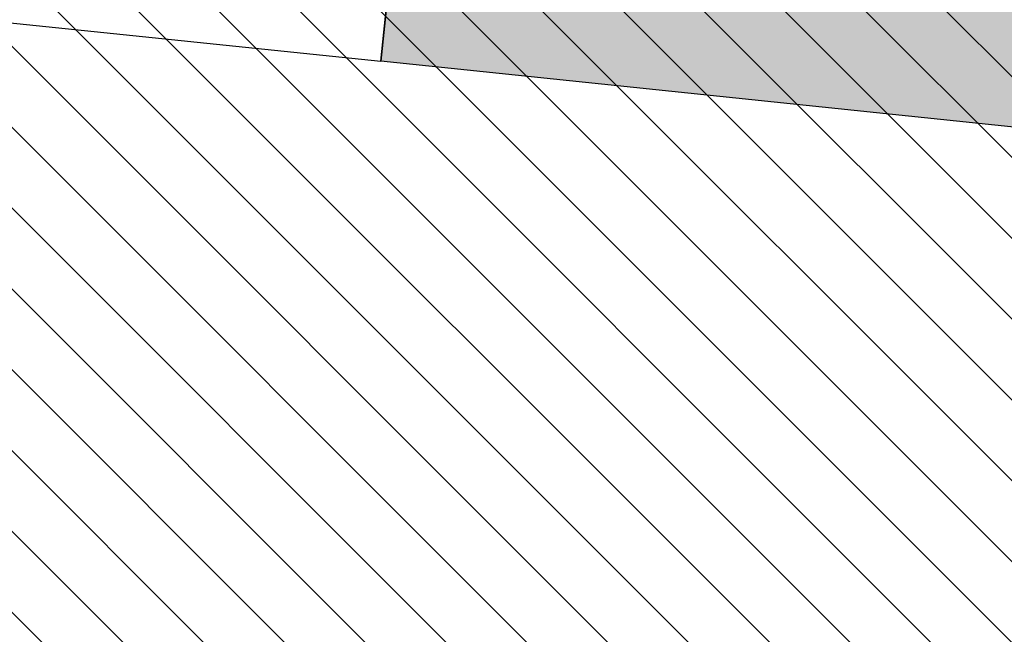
# Model space of a CAD drawing. Header units: millimetres. Extents: x -40276 to 214973, y -147941 to 35228.
# Tile 70 of 256: x -17786 to -16236, y 8409 to 9376. Entities that reach past the tile are written whole.
import ezdxf

# ---------------------------------------------------------------- set-up
doc = ezdxf.new("R2010")
doc.units = ezdxf.units.MM
doc.header["$MEASUREMENT"] = 0
for name, color, linetype in [('1._POHLED ZÁPADNÍ_2_0_plochy', 7, 'Continuous'), ('1._POHLED ZÁPADNÍ_2_akustické prvky', 7, 'Continuous'), ('1._POHLED ZÁPADNÍ_2_Konstrukce - nosné', 7, 'Continuous'), ('1._POHLED ZÁPADNÍ_2_Nové_Konstrukce - nosné', 7, 'Continuous'), ('1._POHLED ZÁPADNÍ_2_Výplně – Řezové', 7, 'Continuous')]:
    doc.layers.add(name, color=color, linetype=linetype)

msp = doc.modelspace()

# ---------------------------------------------------------------- hatches: boundary and pattern name
at = {"layer": '1._POHLED ZÁPADNÍ_2_0_plochy', "linetype": 'Continuous', "lineweight": 20, "true_color": 0xffaaaa}
h = msp.add_hatch(dxfattribs=at)
h.set_pattern_fill('Izolační_tvárnice_0002', color=21, style=0, pattern_type=2)
h.set_pattern_definition([(315, (-10360.18, 9405.31), (63.6396, 63.6396), [])])
h.paths.add_polyline_path([(-10906.3, 18690.2), (-10970.7, 9084.1), (-20311.4, 10009.9), (-20479.4, 269.7), (-242.3, 419.8), (-238.4, 17796)])
at = {"layer": '1._POHLED ZÁPADNÍ_2_Výplně – Řezové', "linetype": 'Continuous', "lineweight": 13}
msp.add_hatch(color=254, dxfattribs=at).paths.add_polyline_path([(-17217.5, 9310.9), (-15507.7, 9132.9), (-15468.9, 9505.9), (-17178.7, 9683.9)])

# ---------------------------------------------------------------- linework, layer by layer
at = {"layer": '1._POHLED ZÁPADNÍ_2_akustické prvky', "color": 1, "linetype": 'Continuous', "lineweight": 35}
msp.add_line((-17162.7, 9848.9), (-17217.5, 9310.9), dxfattribs=at)
at = {"layer": '1._POHLED ZÁPADNÍ_2_Konstrukce - nosné', "color": 7, "linetype": 'Continuous', "lineweight": 25}
msp.add_line((-16161.6, 9201), (-17217.5, 9310.9), dxfattribs=at)
at = {"layer": '1._POHLED ZÁPADNÍ_2_Nové_Konstrukce - nosné', "color": 1, "linetype": 'Continuous', "lineweight": 25}
for p in [(-17201, 9470), (-18261.9, 9419.6)]:
    msp.add_line(p, (-17217.5, 9310.9), dxfattribs=at)

doc.saveas('drawing.dxf')
